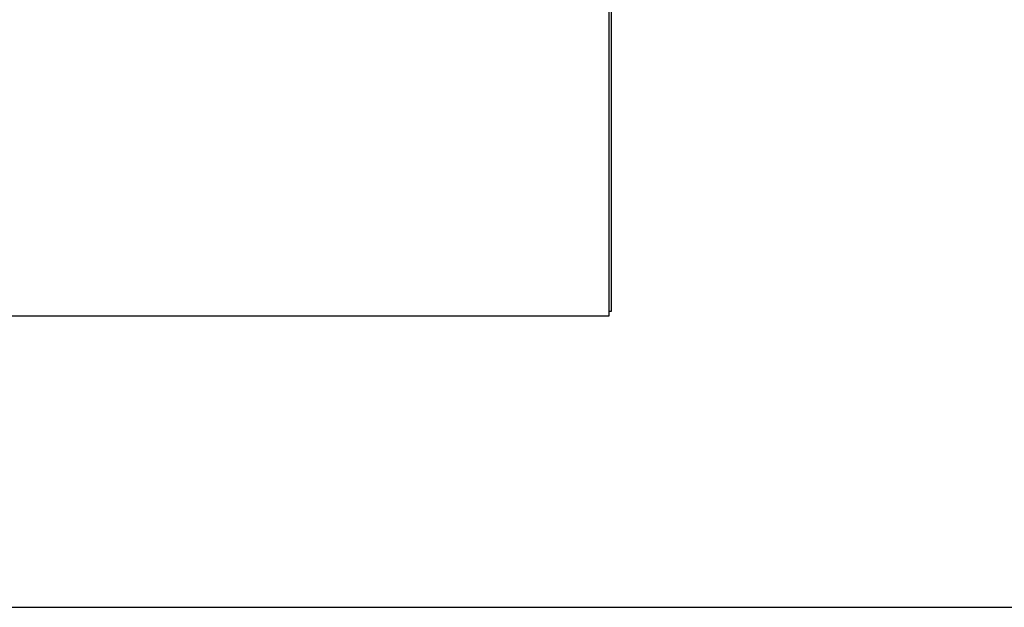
# Model space of a CAD drawing. Header units: inches. Extents: x 0 to 199, y 0 to 129.
# Tile 10 of 43: x 80 to 102, y 0 to 13. Entities that reach past the tile are written whole.
import ezdxf

# ---------------------------------------------------------------- set-up
doc = ezdxf.new("R2010")
doc.units = ezdxf.units.IN
doc.header["$LTSCALE"] = 10.923842
doc.header["$MEASUREMENT"] = 0
doc.layers.get('0').update_dxf_attribs({"linetype": 'CONTINUOUS'})

msp = doc.modelspace()

# ---------------------------------------------------------------- linework, layer by layer
at = {"color": 3, "linetype": 'Continuous'}
for p, q in [((92.983, 6.482), (92.983, 78.274)), ((92.931, 6.378), (92.931, 13.558)), ((57.035, 6.378), (92.931, 6.378))]:
    msp.add_line(p, q, dxfattribs=at)
at = {"color": 7, "linetype": 'Continuous'}
for p, q in [((92.931, 6.482), (92.983, 6.482)), ((0, 0), (198.615, 0))]:
    msp.add_line(p, q, dxfattribs=at)

doc.saveas('drawing.dxf')
